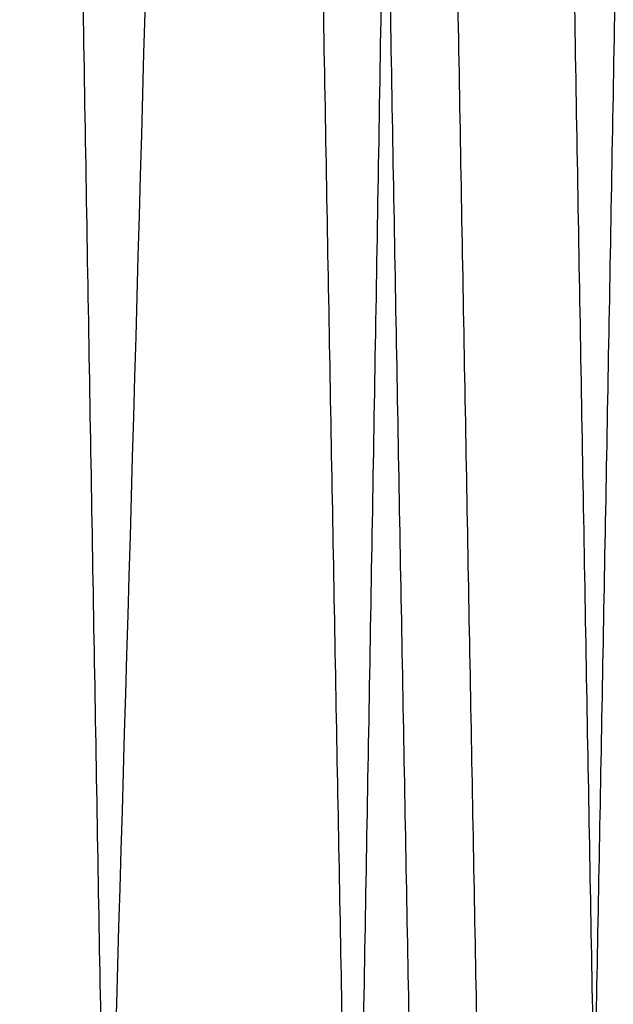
# Model space of a CAD drawing. Header units: millimetres. Extents: x -66 to 114, y 79 to 395.
# Tile 161 of 168: x 99.52 to 100.62, y 136.76 to 138.59. Entities that reach past the tile are written whole.
import ezdxf

# ---------------------------------------------------------------- set-up
doc = ezdxf.new("R2010")
doc.units = ezdxf.units.MM
doc.layers.add('Layer 01', color=7, linetype='Continuous', true_color=0x000000)

msp = doc.modelspace()

# ---------------------------------------------------------------- linework, layer by layer
at = {"layer": 'Layer 01'}
for points, weights, knots in [([(111.6949917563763, 144.973321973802, -34.02489890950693), (111.6949911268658, 144.9732789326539, -34.02489890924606), (111.6949904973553, 144.9732358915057, -34.02489890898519), (111.6012404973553, 138.5633228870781, -34.0248600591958), (111.5074904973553, 134.0308574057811, -29.49233963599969), (111.4137404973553, 129.4983919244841, -24.95981921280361), (111.3199904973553, 129.4984307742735, -18.54990620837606), (111.2262404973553, 129.4984696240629, -12.1399932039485), (111.1324904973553, 134.030990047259, -7.607527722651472), (111.0387404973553, 138.563510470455, -3.075062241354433), (110.9449904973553, 144.9734234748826, -3.075101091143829), (110.8512404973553, 151.3833364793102, -3.075139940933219), (110.7574904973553, 155.9158019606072, -7.60766036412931), (110.6637404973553, 160.4482674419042, -12.14018078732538), (110.5699904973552, 160.4482285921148, -18.55009379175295), (110.4762404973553, 160.4481897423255, -24.96000679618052), (110.3824904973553, 155.9156693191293, -29.49247227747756), (110.2887404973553, 151.3831488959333, -34.02493775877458), (110.1949904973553, 144.9732358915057, -34.02489890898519), (110.1012404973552, 138.5633228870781, -34.0248600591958), (110.0074904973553, 134.0308574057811, -29.49233963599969), (109.9137404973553, 129.4983919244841, -24.95981921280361), (109.8199904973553, 129.4984307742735, -18.54990620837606), (109.7262404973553, 129.4984696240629, -12.1399932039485), (109.6324904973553, 134.030990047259, -7.60752772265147), (109.5387404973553, 138.563510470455, -3.075062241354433), (109.4449904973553, 144.9734234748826, -3.075101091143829), (109.3512404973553, 151.3833364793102, -3.075139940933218), (109.2574904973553, 155.9158019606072, -7.607660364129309), (109.1637404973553, 160.4482674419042, -12.14018078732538), (109.0699904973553, 160.4482285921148, -18.55009379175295), (108.9762404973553, 160.4481897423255, -24.96000679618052), (108.8824904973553, 155.9156693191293, -29.49247227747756), (108.7887404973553, 151.3831488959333, -34.02493775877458), (108.6949904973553, 144.9732358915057, -34.02489890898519), (108.6012404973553, 138.5633228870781, -34.0248600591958), (108.5074904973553, 134.0308574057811, -29.49233963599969), (108.4137404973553, 129.4983919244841, -24.95981921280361), (108.3199904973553, 129.4984307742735, -18.54990620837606), (108.2262404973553, 129.4984696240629, -12.1399932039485), (108.1324904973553, 134.030990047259, -7.60752772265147), (108.0387404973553, 138.563510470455, -3.075062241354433), (107.9449904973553, 144.9734234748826, -3.075101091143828), (107.8512404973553, 151.3833364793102, -3.075139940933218), (107.7574904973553, 155.9158019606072, -7.607660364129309), (107.6637404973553, 160.4482674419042, -12.14018078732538), (107.5699904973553, 160.4482285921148, -18.55009379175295), (107.4762404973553, 160.4481897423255, -24.96000679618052), (107.3824904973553, 155.9156693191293, -29.49247227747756), (107.2887404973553, 151.3831488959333, -34.02493775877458), (107.1949904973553, 144.9732358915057, -34.02489890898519), (107.1012404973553, 138.5633228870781, -34.0248600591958), (107.0074904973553, 134.0308574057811, -29.49233963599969), (106.9137404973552, 129.4983919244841, -24.95981921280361), (106.8199904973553, 129.4984307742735, -18.54990620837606), (106.7262404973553, 129.4984696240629, -12.1399932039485), (106.6324904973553, 134.030990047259, -7.60752772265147), (106.5387404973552, 138.563510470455, -3.075062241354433), (106.4449904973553, 144.9734234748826, -3.075101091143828), (106.3512404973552, 151.3833364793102, -3.075139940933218), (106.2574904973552, 155.9158019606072, -7.607660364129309), (106.1637404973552, 160.4482674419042, -12.14018078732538), (106.0699904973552, 160.4482285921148, -18.55009379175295), (105.9762404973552, 160.4481897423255, -24.96000679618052), (105.8824904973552, 155.9156693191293, -29.49247227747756), (105.7887404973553, 151.3831488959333, -34.02493775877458), (105.6949904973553, 144.9732358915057, -34.02489890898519), (105.6012404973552, 138.5633228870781, -34.0248600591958), (105.5074904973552, 134.0308574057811, -29.49233963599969), (105.4137404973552, 129.4983919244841, -24.95981921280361), (105.3199904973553, 129.4984307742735, -18.54990620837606), (105.2262404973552, 129.4984696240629, -12.1399932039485), (105.1324904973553, 134.030990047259, -7.60752772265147), (105.0387404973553, 138.563510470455, -3.075062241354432), (104.9449904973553, 144.9734234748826, -3.075101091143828), (104.8512404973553, 151.3833364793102, -3.075139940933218), (104.7574904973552, 155.9158019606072, -7.607660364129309), (104.6637404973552, 160.4482674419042, -12.14018078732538), (104.5699904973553, 160.4482285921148, -18.55009379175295), (104.4762404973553, 160.4481897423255, -24.96000679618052), (104.3824904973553, 155.9156693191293, -29.49247227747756), (104.2887404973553, 151.3831488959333, -34.02493775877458), (104.1949904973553, 144.9732358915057, -34.02489890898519), (104.1012404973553, 138.5633228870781, -34.0248600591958), (104.0074904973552, 134.0308574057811, -29.49233963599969), (103.9137404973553, 129.4983919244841, -24.95981921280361), (103.8199904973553, 129.4984307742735, -18.54990620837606), (103.7262404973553, 129.4984696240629, -12.1399932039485), (103.6324904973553, 134.030990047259, -7.60752772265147), (103.5387404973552, 138.563510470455, -3.075062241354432), (103.4449904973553, 144.9734234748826, -3.075101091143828), (103.3512404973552, 151.3833364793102, -3.075139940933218), (103.2574904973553, 155.9158019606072, -7.607660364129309), (103.1637404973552, 160.4482674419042, -12.14018078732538), (103.0699904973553, 160.4482285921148, -18.55009379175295), (102.9762404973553, 160.4481897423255, -24.96000679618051), (102.8824904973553, 155.9156693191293, -29.49247227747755), (102.7887404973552, 151.3831488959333, -34.02493775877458), (102.6949904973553, 144.9732358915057, -34.02489890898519), (102.6012404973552, 138.5633228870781, -34.0248600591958), (102.5074904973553, 134.0308574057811, -29.49233963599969), (102.4137404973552, 129.4983919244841, -24.95981921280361), (102.3199904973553, 129.4984307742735, -18.54990620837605), (102.2262404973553, 129.4984696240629, -12.1399932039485), (102.1324904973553, 134.030990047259, -7.60752772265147), (102.0387404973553, 138.563510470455, -3.075062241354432), (101.9449904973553, 144.9734234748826, -3.075101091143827), (101.8512404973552, 151.3833364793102, -3.075139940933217), (101.7574904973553, 155.9158019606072, -7.607660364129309), (101.6637404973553, 160.4482674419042, -12.14018078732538), (101.5699904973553, 160.4482285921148, -18.55009379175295), (101.4762404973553, 160.4481897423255, -24.96000679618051), (101.3824904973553, 155.9156693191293, -29.49247227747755), (101.2887404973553, 151.3831488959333, -34.02493775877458), (101.1949904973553, 144.9732358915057, -34.02489890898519), (101.1012404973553, 138.5633228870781, -34.0248600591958), (101.0074904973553, 134.0308574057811, -29.49233963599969), (100.9137404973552, 129.4983919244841, -24.95981921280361), (100.8199904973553, 129.4984307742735, -18.54990620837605), (100.7262404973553, 129.4984696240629, -12.1399932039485), (100.6324904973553, 134.030990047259, -7.60752772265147), (100.5387404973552, 138.563510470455, -3.075062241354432), (100.4449904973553, 144.9734234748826, -3.075101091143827), (100.3512404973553, 151.3833364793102, -3.075139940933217), (100.2574904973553, 155.9158019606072, -7.607660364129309), (100.1637404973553, 160.4482674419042, -12.14018078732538), (100.0699904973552, 160.4482285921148, -18.55009379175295), (99.97624049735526, 160.4481897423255, -24.96000679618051), (99.88249049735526, 155.9156693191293, -29.49247227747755), (99.78874079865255, 151.3831634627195, -34.02492319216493), (99.69499101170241, 144.973271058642, -34.02489890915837)], [1, 1, 1, 0.923879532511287, 1, 0.923879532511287, 1, 0.923879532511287, 1, 0.923879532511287, 1, 0.923879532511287, 1, 0.923879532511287, 1, 0.923879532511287, 1, 0.923879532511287, 1, 0.923879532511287, 1, 0.923879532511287, 1, 0.923879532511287, 1, 0.923879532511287, 1, 0.923879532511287, 1, 0.923879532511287, 1, 0.923879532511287, 1, 0.923879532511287, 1, 0.923879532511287, 1, 0.923879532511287, 1, 0.923879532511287, 1, 0.923879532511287, 1, 0.923879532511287, 1, 0.923879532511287, 1, 0.923879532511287, 1, 0.923879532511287, 1, 0.923879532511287, 1, 0.923879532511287, 1, 0.923879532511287, 1, 0.923879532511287, 1, 0.923879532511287, 1, 0.923879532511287, 1, 0.923879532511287, 1, 0.923879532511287, 1, 0.923879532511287, 1, 0.923879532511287, 1, 0.923879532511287, 1, 0.923879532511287, 1, 0.923879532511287, 1, 0.923879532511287, 1, 0.923879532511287, 1, 0.923879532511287, 1, 0.923879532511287, 1, 0.923879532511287, 1, 0.923879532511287, 1, 0.923879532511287, 1, 0.923879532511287, 1, 0.923879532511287, 1, 0.923879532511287, 1, 0.923879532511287, 1, 0.923879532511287, 1, 0.923879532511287, 1, 0.923879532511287, 1, 0.923879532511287, 1, 0.923879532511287, 1, 0.923879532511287, 1, 0.923879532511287, 1, 0.923879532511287, 1, 0.923879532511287, 1, 0.923879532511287, 1, 0.923879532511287, 1, 0.923879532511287, 1, 0.923879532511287, 1, 0.923879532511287, 1, 0.923879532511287, 1, 0.9238797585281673, 0.9999995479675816], [8.401143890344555, 8.401143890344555, 8.401143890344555, 8.401239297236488, 8.401239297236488, 21.5281756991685, 21.5281756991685, 34.65511210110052, 34.65511210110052, 47.78204850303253, 47.78204850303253, 60.90898490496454, 60.90898490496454, 74.03592130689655, 74.03592130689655, 87.16285770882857, 87.16285770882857, 100.2897941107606, 100.2897941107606, 113.4167305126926, 113.4167305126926, 126.5436669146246, 126.5436669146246, 139.6706033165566, 139.6706033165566, 152.7975397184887, 152.7975397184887, 165.9244761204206, 165.9244761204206, 179.0514125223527, 179.0514125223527, 192.1783489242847, 192.1783489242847, 205.3052853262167, 205.3052853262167, 218.4322217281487, 218.4322217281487, 231.5591581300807, 231.5591581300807, 244.6860945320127, 244.6860945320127, 257.8130309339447, 257.8130309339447, 270.9399673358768, 270.9399673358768, 284.0669037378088, 284.0669037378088, 297.1938401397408, 297.1938401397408, 310.3207765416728, 310.3207765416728, 323.4477129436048, 323.4477129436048, 336.5746493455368, 336.5746493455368, 349.7015857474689, 349.7015857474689, 362.8285221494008, 362.8285221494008, 375.9554585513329, 375.9554585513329, 389.0823949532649, 389.0823949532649, 402.2093313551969, 402.2093313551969, 415.3362677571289, 415.3362677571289, 428.463204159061, 428.463204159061, 441.590140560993, 441.590140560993, 454.717076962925, 454.717076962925, 467.844013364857, 467.844013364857, 480.970949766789, 480.970949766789, 494.0978861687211, 494.0978861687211, 507.224822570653, 507.224822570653, 520.351758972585, 520.351758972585, 533.4786953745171, 533.4786953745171, 546.6056317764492, 546.6056317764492, 559.7325681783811, 559.7325681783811, 572.8595045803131, 572.8595045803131, 585.9864409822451, 585.9864409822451, 599.1133773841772, 599.1133773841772, 612.2403137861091, 612.2403137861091, 625.3672501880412, 625.3672501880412, 638.4941865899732, 638.4941865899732, 651.6211229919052, 651.6211229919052, 664.7480593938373, 664.7480593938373, 677.8749957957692, 677.8749957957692, 691.0019321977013, 691.0019321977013, 704.1288685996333, 704.1288685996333, 717.2558050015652, 717.2558050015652, 730.3827414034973, 730.3827414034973, 743.5096778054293, 743.5096778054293, 756.6366142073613, 756.6366142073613, 769.7635506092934, 769.7635506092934, 782.8904870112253, 782.8904870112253, 796.0174234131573, 796.0174234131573, 809.1443598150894, 809.1443598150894, 822.2712962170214, 822.2712962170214, 835.3982326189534, 835.3982326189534, 848.5251300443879, 848.5251300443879, 848.5251300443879]), ([(99.22499044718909, 144.9732382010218, -33.64384764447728), (99.3187404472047, 151.225314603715, -33.64388553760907), (99.41249044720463, 155.6462270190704, -29.22302671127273), (99.5062404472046, 160.067139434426, -24.80216788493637), (99.59999044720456, 160.0671773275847, -18.55009148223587), (99.69374044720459, 160.0672152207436, -12.29801507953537), (99.7874904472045, 155.6463563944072, -7.877102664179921), (99.88124044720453, 151.2254975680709, -3.456190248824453), (99.97499044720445, 144.9734211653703, -3.456152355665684), (100.0687404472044, 138.7213447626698, -3.456114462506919), (100.1624904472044, 134.3004323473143, -7.876973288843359), (100.2562404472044, 129.8795199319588, -12.29783211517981), (100.3499904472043, 129.8794820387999, -18.54990851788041), (100.4437404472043, 129.8794441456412, -24.80198492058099), (100.5374904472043, 134.3003029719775, -29.22289733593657), (100.6312404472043, 138.721161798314, -33.64380975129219), (100.7249904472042, 144.9732382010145, -33.64384764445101), (100.8187404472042, 151.2253146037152, -33.64388553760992), (100.9124904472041, 155.6462270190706, -29.22302671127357), (101.0062404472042, 160.0671394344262, -24.80216788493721), (101.0999904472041, 160.067177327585, -18.55009148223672), (101.1937404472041, 160.0672152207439, -12.29801507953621), (101.287490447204, 155.6463563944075, -7.877102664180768), (101.381240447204, 151.2254975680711, -3.456190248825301), (101.474990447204, 144.9734211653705, -3.456152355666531), (101.568740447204, 138.72134476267, -3.456114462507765), (101.6624904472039, 134.3004323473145, -7.876973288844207), (101.7562404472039, 129.879519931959, -12.29783211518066), (101.8499904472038, 129.8794820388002, -18.54990851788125), (101.9437404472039, 129.8794441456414, -24.80198492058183), (102.0374904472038, 134.3003029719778, -29.22289733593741), (102.1312404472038, 138.7211617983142, -33.64380975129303), (102.2249904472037, 144.9732382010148, -33.64384764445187), (102.3187404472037, 151.2253146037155, -33.64388553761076), (102.4124904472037, 155.6462270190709, -29.22302671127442), (102.5062404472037, 160.0671394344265, -24.80216788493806), (102.5999904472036, 160.0671773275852, -18.55009148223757), (102.6937404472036, 160.0672152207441, -12.29801507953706), (102.7874904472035, 155.6463563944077, -7.877102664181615), (102.8812404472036, 151.2254975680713, -3.456190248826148), (102.9749904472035, 144.9734211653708, -3.456152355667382), (103.0687404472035, 138.7213447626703, -3.456114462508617), (103.1624904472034, 134.3004323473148, -7.876973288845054), (103.2562404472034, 129.8795199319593, -12.29783211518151), (103.3499904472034, 129.8794820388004, -18.54990851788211), (103.4437404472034, 129.8794441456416, -24.80198492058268), (103.5374904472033, 134.300302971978, -29.22289733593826), (103.6312404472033, 138.7211617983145, -33.64380975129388), (103.7249904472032, 144.973238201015, -33.64384764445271), (103.8187404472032, 151.2253146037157, -33.64388553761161), (103.9124904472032, 155.6462270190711, -29.22302671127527), (104.0062404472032, 160.0671394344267, -24.80216788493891), (104.0999904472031, 160.0671773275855, -18.55009148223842), (104.1937404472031, 160.0672152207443, -12.29801507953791), (104.287490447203, 155.6463563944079, -7.877102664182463), (104.381240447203, 151.2254975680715, -3.456190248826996), (104.474990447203, 144.973421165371, -3.456152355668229), (104.568740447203, 138.7213447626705, -3.456114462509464), (104.6624904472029, 134.300432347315, -7.876973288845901), (104.7562404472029, 129.8795199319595, -12.29783211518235), (104.8499904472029, 129.8794820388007, -18.54990851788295), (104.9437404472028, 129.8794441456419, -24.80198492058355), (105.0374904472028, 134.3003029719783, -29.22289733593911), (105.1312404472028, 138.7211617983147, -33.64380975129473), (105.2249904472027, 144.9732382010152, -33.64384764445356), (105.3187404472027, 151.225314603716, -33.64388553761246), (105.4124904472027, 155.6462270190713, -29.22302671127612), (105.5062404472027, 160.0671394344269, -24.80216788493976), (105.5999904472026, 160.0671773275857, -18.55009148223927), (105.6937404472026, 160.0672152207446, -12.29801507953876), (105.7874904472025, 155.6463563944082, -7.87710266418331), (105.8812404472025, 151.2254975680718, -3.456190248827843), (105.9749904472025, 144.9734211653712, -3.456152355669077), (106.0687404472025, 138.7213447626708, -3.456114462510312), (106.1624904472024, 134.3004323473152, -7.876973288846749), (106.2562404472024, 129.8795199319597, -12.2978321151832), (106.3499904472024, 129.8794820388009, -18.5499085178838), (106.4437404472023, 129.8794441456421, -24.8019849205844), (106.5374904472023, 134.3003029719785, -29.22289733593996), (106.6312404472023, 138.7211617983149, -33.64380975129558), (106.7249904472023, 144.9732382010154, -33.6438476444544), (106.8187404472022, 151.2253146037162, -33.64388553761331), (106.9124904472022, 155.6462270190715, -29.22302671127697), (107.0062404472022, 160.0671394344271, -24.80216788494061), (107.0999904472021, 160.0671773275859, -18.55009148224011), (107.1937404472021, 160.0672152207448, -12.2980150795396), (107.2874904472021, 155.6463563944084, -7.877102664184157), (107.3812404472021, 151.225497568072, -3.45619024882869), (107.474990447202, 144.9734211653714, -3.456152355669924), (107.568740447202, 138.721344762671, -3.456114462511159), (107.662490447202, 134.3004323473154, -7.876973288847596), (107.7562404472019, 129.87951993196, -12.29783211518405), (107.8499904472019, 129.8794820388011, -18.54990851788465), (107.9437404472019, 129.8794441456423, -24.80198492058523), (108.0374904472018, 134.3003029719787, -29.2228973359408), (108.1312404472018, 138.7211617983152, -33.64380975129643), (108.2249904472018, 144.9732382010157, -33.64384764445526), (108.3187404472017, 151.2253146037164, -33.64388553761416), (108.4124904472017, 155.6462270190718, -29.22302671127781), (108.5062404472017, 160.0671394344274, -24.80216788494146), (108.5999904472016, 160.0671773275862, -18.55009148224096), (108.6937404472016, 160.0672152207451, -12.29801507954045), (108.7874904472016, 155.6463563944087, -7.877102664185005), (108.8812404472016, 151.2254975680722, -3.456190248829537), (108.9749904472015, 144.9734211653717, -3.456152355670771), (109.0687404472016, 138.7213447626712, -3.456114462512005), (109.1624904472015, 134.3004323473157, -7.876973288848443), (109.2562404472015, 129.8795199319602, -12.2978321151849), (109.3499904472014, 129.8794820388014, -18.54990851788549), (109.4437404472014, 129.8794441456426, -24.80198492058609), (109.5374904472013, 134.300302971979, -29.22289733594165), (109.6312404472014, 138.7211617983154, -33.64380975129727), (109.7249904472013, 144.9732382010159, -33.6438476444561), (109.8187404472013, 151.2253146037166, -33.643885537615), (109.9124904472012, 155.646227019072, -29.22302671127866), (110.0062404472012, 160.0671394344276, -24.8021678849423), (110.0999904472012, 160.0671773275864, -18.55009148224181), (110.1937404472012, 160.0672152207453, -12.2980150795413), (110.2874904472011, 155.6463563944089, -7.877102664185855), (110.3812404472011, 151.2254975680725, -3.456190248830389), (110.474990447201, 144.9734211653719, -3.456152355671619), (110.5687404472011, 138.7213447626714, -3.456114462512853), (110.662490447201, 134.3004323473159, -7.876973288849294), (110.756240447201, 129.8795199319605, -12.29783211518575), (110.8499904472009, 129.8794820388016, -18.54990851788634), (110.943740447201, 129.8794441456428, -24.80198492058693), (111.0374904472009, 134.3003029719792, -29.2228973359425), (111.1312404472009, 138.7211617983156, -33.64380975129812), (111.2249904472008, 144.9732382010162, -33.64384764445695)], [1, 0.923879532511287, 1, 0.923879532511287, 1, 0.923879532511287, 1, 0.923879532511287, 1, 0.923879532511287, 1, 0.923879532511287, 1, 0.923879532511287, 1, 0.923879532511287, 1, 0.923879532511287, 1, 0.923879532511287, 1, 0.923879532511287, 1, 0.923879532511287, 1, 0.923879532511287, 1, 0.923879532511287, 1, 0.923879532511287, 1, 0.923879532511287, 1, 0.923879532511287, 1, 0.923879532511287, 1, 0.923879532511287, 1, 0.923879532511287, 1, 0.923879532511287, 1, 0.923879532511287, 1, 0.923879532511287, 1, 0.923879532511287, 1, 0.923879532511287, 1, 0.923879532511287, 1, 0.923879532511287, 1, 0.923879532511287, 1, 0.923879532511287, 1, 0.923879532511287, 1, 0.923879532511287, 1, 0.923879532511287, 1, 0.923879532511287, 1, 0.923879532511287, 1, 0.923879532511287, 1, 0.923879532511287, 1, 0.923879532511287, 1, 0.923879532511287, 1, 0.923879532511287, 1, 0.923879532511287, 1, 0.923879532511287, 1, 0.923879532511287, 1, 0.923879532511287, 1, 0.923879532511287, 1, 0.923879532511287, 1, 0.923879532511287, 1, 0.923879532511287, 1, 0.923879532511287, 1, 0.923879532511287, 1, 0.923879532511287, 1, 0.923879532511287, 1, 0.923879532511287, 1, 0.923879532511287, 1, 0.923879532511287, 1, 0.923879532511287, 1, 0.923879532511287, 1, 0.923879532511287, 1, 0.923879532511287, 1, 0.923879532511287, 1, 0.923879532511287, 1, 0.923879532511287, 1, 0.923879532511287, 1, 0.923879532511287, 1, 0.923879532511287, 1], [-1, -1, -1, -0.9843750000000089, -0.9843750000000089, -0.9687500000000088, -0.9687500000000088, -0.9531250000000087, -0.9531250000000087, -0.9375000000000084, -0.9375000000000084, -0.9218750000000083, -0.9218750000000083, -0.9062500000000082, -0.9062500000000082, -0.8906250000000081, -0.8906250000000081, -0.875000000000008, -0.875000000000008, -0.8593750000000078, -0.8593750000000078, -0.8437500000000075, -0.8437500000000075, -0.8281250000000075, -0.8281250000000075, -0.8125000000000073, -0.8125000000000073, -0.7968750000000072, -0.7968750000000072, -0.7812500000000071, -0.7812500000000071, -0.7656250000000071, -0.7656250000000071, -0.7500000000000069, -0.7500000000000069, -0.7343750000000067, -0.7343750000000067, -0.7187500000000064, -0.7187500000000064, -0.7031250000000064, -0.7031250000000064, -0.6875000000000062, -0.6875000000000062, -0.6718750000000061, -0.6718750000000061, -0.656250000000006, -0.656250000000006, -0.640625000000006, -0.640625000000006, -0.6250000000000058, -0.6250000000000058, -0.6093750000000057, -0.6093750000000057, -0.5937500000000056, -0.5937500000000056, -0.5781250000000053, -0.5781250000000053, -0.5625000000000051, -0.5625000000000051, -0.5468750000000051, -0.5468750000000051, -0.531250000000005, -0.531250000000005, -0.5156250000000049, -0.5156250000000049, -0.5000000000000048, -0.5000000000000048, -0.4843750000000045, -0.4843750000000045, -0.4687500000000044, -0.4687500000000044, -0.4531250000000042, -0.4531250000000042, -0.4375000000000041, -0.4375000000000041, -0.421875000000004, -0.421875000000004, -0.4062500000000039, -0.4062500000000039, -0.3906250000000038, -0.3906250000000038, -0.3750000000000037, -0.3750000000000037, -0.3593750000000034, -0.3593750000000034, -0.3437500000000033, -0.3437500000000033, -0.3281250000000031, -0.3281250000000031, -0.3125000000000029, -0.3125000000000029, -0.2968750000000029, -0.2968750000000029, -0.2812500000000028, -0.2812500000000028, -0.2656250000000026, -0.2656250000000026, -0.2500000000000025, -0.2500000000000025, -0.2343750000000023, -0.2343750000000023, -0.2187500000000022, -0.2187500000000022, -0.203125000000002, -0.203125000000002, -0.1875000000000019, -0.1875000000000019, -0.1718750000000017, -0.1718750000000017, -0.1562500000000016, -0.1562500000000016, -0.1406250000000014, -0.1406250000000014, -0.1250000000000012, -0.1250000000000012, -0.1093750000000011, -0.1093750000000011, -0.09375000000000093, -0.09375000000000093, -0.07812500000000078, -0.07812500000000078, -0.06250000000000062, -0.06250000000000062, -0.04687500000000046, -0.04687500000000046, -0.03125000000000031, -0.03125000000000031, -0.01562500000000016, -0.01562500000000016, 0, 0, 0]), ([(111.3499904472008, 144.9732382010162, -33.64384764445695), (111.2562404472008, 138.7211617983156, -33.64380975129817), (111.1624904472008, 134.3003029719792, -29.2228973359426), (111.0687404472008, 129.8794441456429, -24.80198492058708), (110.9749904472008, 129.8794820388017, -18.54990851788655), (110.8812404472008, 129.8795199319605, -12.29783211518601), (110.7874904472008, 134.300432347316, -7.876973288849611), (110.6937404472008, 138.7213447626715, -3.456114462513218), (110.5999904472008, 144.9734211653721, -3.456152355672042), (110.5062404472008, 151.2254975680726, -3.456190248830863), (110.4124904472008, 155.646356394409, -7.877102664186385), (110.3187404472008, 160.0672152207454, -12.29801507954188), (110.2249904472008, 160.0671773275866, -18.55009148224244), (110.1312404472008, 160.0671394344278, -24.80216788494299), (110.0374904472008, 155.6462270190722, -29.2230267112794), (109.9437404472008, 151.2253146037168, -33.64388553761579), (109.8499904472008, 144.9732382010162, -33.64384764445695), (109.7562404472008, 138.7211617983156, -33.64380975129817), (109.6624904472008, 134.3003029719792, -29.2228973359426), (109.5687404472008, 129.8794441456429, -24.80198492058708), (109.4749904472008, 129.8794820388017, -18.54990851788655), (109.3812404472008, 129.8795199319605, -12.29783211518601), (109.2874904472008, 134.300432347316, -7.87697328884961), (109.1937404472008, 138.7213447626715, -3.456114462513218), (109.0999904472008, 144.9734211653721, -3.456152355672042), (109.0062404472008, 151.2254975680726, -3.456190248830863), (108.9124904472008, 155.646356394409, -7.877102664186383), (108.8187404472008, 160.0672152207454, -12.29801507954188), (108.7249904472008, 160.0671773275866, -18.55009148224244), (108.6312404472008, 160.0671394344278, -24.80216788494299), (108.5374904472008, 155.6462270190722, -29.2230267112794), (108.4437404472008, 151.2253146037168, -33.64388553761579), (108.3499904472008, 144.9732382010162, -33.64384764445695), (108.2562404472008, 138.7211617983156, -33.64380975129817), (108.1624904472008, 134.3003029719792, -29.2228973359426), (108.0687404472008, 129.8794441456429, -24.80198492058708), (107.9749904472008, 129.8794820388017, -18.54990851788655), (107.8812404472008, 129.8795199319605, -12.29783211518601), (107.7874904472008, 134.300432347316, -7.87697328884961), (107.6937404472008, 138.7213447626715, -3.456114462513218), (107.5999904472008, 144.973421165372, -3.456152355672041), (107.5062404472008, 151.2254975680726, -3.456190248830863), (107.4124904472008, 155.646356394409, -7.877102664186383), (107.3187404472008, 160.0672152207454, -12.29801507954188), (107.2249904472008, 160.0671773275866, -18.55009148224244), (107.1312404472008, 160.0671394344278, -24.80216788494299), (107.0374904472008, 155.6462270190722, -29.2230267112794), (106.9437404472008, 151.2253146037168, -33.64388553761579), (106.8499904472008, 144.9732382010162, -33.64384764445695), (106.7562404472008, 138.7211617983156, -33.64380975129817), (106.6624904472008, 134.3003029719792, -29.2228973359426), (106.5687404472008, 129.8794441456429, -24.80198492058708), (106.4749904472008, 129.8794820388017, -18.54990851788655), (106.3812404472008, 129.8795199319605, -12.29783211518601), (106.2874904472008, 134.300432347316, -7.87697328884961), (106.1937404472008, 138.7213447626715, -3.456114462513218), (106.0999904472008, 144.973421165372, -3.456152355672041), (106.0062404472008, 151.2254975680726, -3.456190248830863), (105.9124904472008, 155.646356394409, -7.877102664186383), (105.8187404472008, 160.0672152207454, -12.29801507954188), (105.7249904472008, 160.0671773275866, -18.55009148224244), (105.6312404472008, 160.0671394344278, -24.80216788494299), (105.5374904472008, 155.6462270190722, -29.2230267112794), (105.4437404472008, 151.2253146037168, -33.64388553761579), (105.3499904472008, 144.9732382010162, -33.64384764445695), (105.2562404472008, 138.7211617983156, -33.64380975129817), (105.1624904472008, 134.3003029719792, -29.2228973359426), (105.0687404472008, 129.8794441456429, -24.80198492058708), (104.9749904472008, 129.8794820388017, -18.54990851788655), (104.8812404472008, 129.8795199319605, -12.29783211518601), (104.7874904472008, 134.300432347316, -7.87697328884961), (104.6937404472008, 138.7213447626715, -3.456114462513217), (104.5999904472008, 144.973421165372, -3.456152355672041), (104.5062404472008, 151.2254975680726, -3.456190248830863), (104.4124904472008, 155.646356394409, -7.877102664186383), (104.3187404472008, 160.0672152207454, -12.29801507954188), (104.2249904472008, 160.0671773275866, -18.55009148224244), (104.1312404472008, 160.0671394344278, -24.80216788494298), (104.0374904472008, 155.6462270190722, -29.2230267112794), (103.9437404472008, 151.2253146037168, -33.64388553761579), (103.8499904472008, 144.9732382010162, -33.64384764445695), (103.7562404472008, 138.7211617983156, -33.64380975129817), (103.6624904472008, 134.3003029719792, -29.2228973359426), (103.5687404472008, 129.8794441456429, -24.80198492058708), (103.4749904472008, 129.8794820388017, -18.54990851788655), (103.3812404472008, 129.8795199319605, -12.29783211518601), (103.2874904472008, 134.300432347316, -7.87697328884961), (103.1937404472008, 138.7213447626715, -3.456114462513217), (103.0999904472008, 144.973421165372, -3.456152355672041), (103.0062404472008, 151.2254975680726, -3.456190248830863), (102.9124904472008, 155.646356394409, -7.877102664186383), (102.8187404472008, 160.0672152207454, -12.29801507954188), (102.7249904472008, 160.0671773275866, -18.55009148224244), (102.6312404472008, 160.0671394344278, -24.80216788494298), (102.5374904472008, 155.6462270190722, -29.2230267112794), (102.4437404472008, 151.2253146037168, -33.64388553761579), (102.3499904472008, 144.9732382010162, -33.64384764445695), (102.2562404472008, 138.7211617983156, -33.64380975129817), (102.1624904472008, 134.3003029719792, -29.2228973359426), (102.0687404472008, 129.8794441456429, -24.80198492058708), (101.9749904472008, 129.8794820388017, -18.54990851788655), (101.8812404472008, 129.8795199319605, -12.29783211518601), (101.7874904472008, 134.300432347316, -7.87697328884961), (101.6937404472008, 138.7213447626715, -3.456114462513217), (101.5999904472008, 144.973421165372, -3.456152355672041), (101.5062404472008, 151.2254975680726, -3.456190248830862), (101.4124904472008, 155.646356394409, -7.877102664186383), (101.3187404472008, 160.0672152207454, -12.29801507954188), (101.2249904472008, 160.0671773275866, -18.55009148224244), (101.1312404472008, 160.0671394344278, -24.80216788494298), (101.0374904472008, 155.6462270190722, -29.2230267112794), (100.9437404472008, 151.2253146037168, -33.64388553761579), (100.8499904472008, 144.9732382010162, -33.64384764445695), (100.7562404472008, 138.7211617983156, -33.64380975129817), (100.6624904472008, 134.3003029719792, -29.2228973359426), (100.5687404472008, 129.8794441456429, -24.80198492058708), (100.4749904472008, 129.8794820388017, -18.54990851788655), (100.3812404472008, 129.8795199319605, -12.29783211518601), (100.2874904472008, 134.300432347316, -7.87697328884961), (100.1937404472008, 138.7213447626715, -3.456114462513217), (100.0999904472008, 144.973421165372, -3.456152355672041), (100.0062404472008, 151.2254975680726, -3.456190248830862), (99.9124904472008, 155.646356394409, -7.877102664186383), (99.81874044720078, 160.0672152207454, -12.29801507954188), (99.7249904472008, 160.0671773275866, -18.55009148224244), (99.6312404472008, 160.0671394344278, -24.80216788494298), (99.5374904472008, 155.6462270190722, -29.2230267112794), (99.44374044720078, 151.2253146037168, -33.64388553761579), (99.3499904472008, 144.9732382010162, -33.64384764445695)], [1, 0.923879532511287, 1, 0.923879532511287, 1, 0.923879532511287, 1, 0.923879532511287, 1, 0.923879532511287, 1, 0.923879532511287, 1, 0.923879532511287, 1, 0.923879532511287, 1, 0.923879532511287, 1, 0.923879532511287, 1, 0.923879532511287, 1, 0.923879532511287, 1, 0.923879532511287, 1, 0.923879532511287, 1, 0.923879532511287, 1, 0.923879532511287, 1, 0.923879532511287, 1, 0.923879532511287, 1, 0.923879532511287, 1, 0.923879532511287, 1, 0.923879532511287, 1, 0.923879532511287, 1, 0.923879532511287, 1, 0.923879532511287, 1, 0.923879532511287, 1, 0.923879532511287, 1, 0.923879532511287, 1, 0.923879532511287, 1, 0.923879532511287, 1, 0.923879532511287, 1, 0.923879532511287, 1, 0.923879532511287, 1, 0.923879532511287, 1, 0.923879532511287, 1, 0.923879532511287, 1, 0.923879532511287, 1, 0.923879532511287, 1, 0.923879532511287, 1, 0.923879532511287, 1, 0.923879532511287, 1, 0.923879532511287, 1, 0.923879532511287, 1, 0.923879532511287, 1, 0.923879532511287, 1, 0.923879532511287, 1, 0.923879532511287, 1, 0.923879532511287, 1, 0.923879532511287, 1, 0.923879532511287, 1, 0.923879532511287, 1, 0.923879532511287, 1, 0.923879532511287, 1, 0.923879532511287, 1, 0.923879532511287, 1, 0.923879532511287, 1, 0.923879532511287, 1, 0.923879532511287, 1, 0.923879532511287, 1, 0.923879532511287, 1, 0.923879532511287, 1, 0.923879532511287, 1, 0.923879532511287, 1, 0.923879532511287, 1, 0.923879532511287, 1], [0, 0, 0, 0.015625, 0.015625, 0.03125, 0.03125, 0.046875, 0.046875, 0.0625, 0.0625, 0.078125, 0.078125, 0.09375, 0.09375, 0.109375, 0.109375, 0.125, 0.125, 0.140625, 0.140625, 0.15625, 0.15625, 0.171875, 0.171875, 0.1875, 0.1875, 0.203125, 0.203125, 0.21875, 0.21875, 0.234375, 0.234375, 0.25, 0.25, 0.265625, 0.265625, 0.28125, 0.28125, 0.296875, 0.296875, 0.3125, 0.3125, 0.328125, 0.328125, 0.34375, 0.34375, 0.359375, 0.359375, 0.375, 0.375, 0.390625, 0.390625, 0.40625, 0.40625, 0.421875, 0.421875, 0.4375, 0.4375, 0.453125, 0.453125, 0.46875, 0.46875, 0.484375, 0.484375, 0.5, 0.5, 0.515625, 0.515625, 0.53125, 0.53125, 0.546875, 0.546875, 0.5625, 0.5625, 0.578125, 0.578125, 0.59375, 0.59375, 0.609375, 0.609375, 0.625, 0.625, 0.640625, 0.640625, 0.65625, 0.65625, 0.671875, 0.671875, 0.6875, 0.6875, 0.703125, 0.703125, 0.71875, 0.71875, 0.734375, 0.734375, 0.75, 0.75, 0.765625, 0.765625, 0.78125, 0.78125, 0.796875, 0.796875, 0.8125, 0.8125, 0.828125, 0.828125, 0.84375, 0.84375, 0.859375, 0.859375, 0.875, 0.875, 0.890625, 0.890625, 0.90625, 0.90625, 0.921875, 0.921875, 0.9375, 0.9375, 0.953125, 0.953125, 0.96875, 0.96875, 0.984375, 0.984375, 1, 1, 1]), ([(99.4749904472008, 144.9732382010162, -33.64384764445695), (99.56874044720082, 151.2253146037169, -33.64388553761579), (99.6624904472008, 155.6462270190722, -29.2230267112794), (99.75624044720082, 160.0671394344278, -24.80216788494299), (99.8499904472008, 160.0671773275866, -18.55009148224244), (99.9437404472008, 160.0672152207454, -12.29801507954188), (100.0374904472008, 155.646356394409, -7.877102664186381), (100.1312404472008, 151.2254975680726, -3.456190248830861), (100.2249904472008, 144.973421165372, -3.456152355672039), (100.3187404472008, 138.7213447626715, -3.45611446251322), (100.4124904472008, 134.300432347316, -7.876973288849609), (100.5062404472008, 129.8795199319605, -12.29783211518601), (100.5999904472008, 129.8794820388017, -18.54990851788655), (100.6937404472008, 129.8794441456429, -24.80198492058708), (100.7874904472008, 134.3003029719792, -29.2228973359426), (100.8812404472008, 138.7211617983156, -33.64380975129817), (100.9749904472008, 144.9732382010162, -33.64384764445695), (101.0687404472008, 151.2253146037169, -33.64388553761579), (101.1624904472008, 155.6462270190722, -29.2230267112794), (101.2562404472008, 160.0671394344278, -24.80216788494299), (101.3499904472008, 160.0671773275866, -18.55009148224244), (101.4437404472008, 160.0672152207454, -12.29801507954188), (101.5374904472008, 155.646356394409, -7.877102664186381), (101.6312404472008, 151.2254975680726, -3.456190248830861), (101.7249904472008, 144.973421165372, -3.456152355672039), (101.8187404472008, 138.7213447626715, -3.45611446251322), (101.9124904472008, 134.300432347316, -7.876973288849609), (102.0062404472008, 129.8795199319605, -12.29783211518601), (102.0999904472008, 129.8794820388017, -18.54990851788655), (102.1937404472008, 129.8794441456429, -24.80198492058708), (102.2874904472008, 134.3003029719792, -29.2228973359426), (102.3812404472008, 138.7211617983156, -33.64380975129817), (102.4749904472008, 144.9732382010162, -33.64384764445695), (102.5687404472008, 151.2253146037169, -33.64388553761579), (102.6624904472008, 155.6462270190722, -29.2230267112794), (102.7562404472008, 160.0671394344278, -24.80216788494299), (102.8499904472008, 160.0671773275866, -18.55009148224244), (102.9437404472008, 160.0672152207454, -12.29801507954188), (103.0374904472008, 155.646356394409, -7.877102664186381), (103.1312404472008, 151.2254975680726, -3.456190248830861), (103.2249904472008, 144.973421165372, -3.456152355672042), (103.3187404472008, 138.7213447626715, -3.456114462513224), (103.4124904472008, 134.300432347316, -7.876973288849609), (103.5062404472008, 129.8795199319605, -12.29783211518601), (103.5999904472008, 129.8794820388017, -18.54990851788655), (103.6937404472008, 129.8794441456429, -24.80198492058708), (103.7874904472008, 134.3003029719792, -29.2228973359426), (103.8812404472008, 138.7211617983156, -33.64380975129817), (103.9749904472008, 144.9732382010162, -33.64384764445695), (104.0687404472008, 151.2253146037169, -33.64388553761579), (104.1624904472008, 155.6462270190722, -29.2230267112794), (104.2562404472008, 160.0671394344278, -24.80216788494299), (104.3499904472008, 160.0671773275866, -18.55009148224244), (104.4437404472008, 160.0672152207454, -12.29801507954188), (104.5374904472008, 155.646356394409, -7.877102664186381), (104.6312404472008, 151.2254975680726, -3.456190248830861), (104.7249904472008, 144.973421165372, -3.456152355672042), (104.8187404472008, 138.7213447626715, -3.456114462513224), (104.9124904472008, 134.300432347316, -7.876973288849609), (105.0062404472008, 129.8795199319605, -12.29783211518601), (105.0999904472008, 129.8794820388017, -18.54990851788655), (105.1937404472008, 129.8794441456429, -24.80198492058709), (105.2874904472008, 134.3003029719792, -29.2228973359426), (105.3812404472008, 138.7211617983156, -33.64380975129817), (105.4749904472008, 144.9732382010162, -33.64384764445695), (105.5687404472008, 151.2253146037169, -33.64388553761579), (105.6624904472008, 155.6462270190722, -29.2230267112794), (105.7562404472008, 160.0671394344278, -24.80216788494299), (105.8499904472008, 160.0671773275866, -18.55009148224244), (105.9437404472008, 160.0672152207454, -12.29801507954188), (106.0374904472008, 155.646356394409, -7.877102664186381), (106.1312404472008, 151.2254975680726, -3.456190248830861), (106.2249904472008, 144.973421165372, -3.456152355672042), (106.3187404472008, 138.7213447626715, -3.456114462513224), (106.4124904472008, 134.300432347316, -7.876973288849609), (106.5062404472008, 129.8795199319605, -12.29783211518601), (106.5999904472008, 129.8794820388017, -18.54990851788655), (106.6937404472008, 129.8794441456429, -24.80198492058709), (106.7874904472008, 134.3003029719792, -29.2228973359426), (106.8812404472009, 138.7211617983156, -33.64380975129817), (106.9749904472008, 144.9732382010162, -33.64384764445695), (107.0687404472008, 151.2253146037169, -33.64388553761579), (107.1624904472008, 155.6462270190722, -29.2230267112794), (107.2562404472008, 160.0671394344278, -24.80216788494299), (107.3499904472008, 160.0671773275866, -18.55009148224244), (107.4437404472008, 160.0672152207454, -12.29801507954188), (107.5374904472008, 155.646356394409, -7.877102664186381), (107.6312404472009, 151.2254975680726, -3.456190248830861), (107.7249904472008, 144.973421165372, -3.456152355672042), (107.8187404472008, 138.7213447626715, -3.456114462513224), (107.9124904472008, 134.300432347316, -7.876973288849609), (108.0062404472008, 129.8795199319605, -12.29783211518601), (108.0999904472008, 129.8794820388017, -18.54990851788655), (108.1937404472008, 129.8794441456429, -24.80198492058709), (108.2874904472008, 134.3003029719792, -29.2228973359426), (108.3812404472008, 138.7211617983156, -33.64380975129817), (108.4749904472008, 144.9732382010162, -33.64384764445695), (108.5687404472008, 151.2253146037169, -33.64388553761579), (108.6624904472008, 155.6462270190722, -29.2230267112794), (108.7562404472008, 160.0671394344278, -24.80216788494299), (108.8499904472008, 160.0671773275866, -18.55009148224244), (108.9437404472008, 160.0672152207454, -12.29801507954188), (109.0374904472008, 155.646356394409, -7.877102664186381), (109.1312404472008, 151.2254975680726, -3.456190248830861), (109.2249904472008, 144.9734211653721, -3.456152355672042), (109.3187404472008, 138.7213447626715, -3.456114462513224), (109.4124904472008, 134.300432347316, -7.876973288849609), (109.5062404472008, 129.8795199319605, -12.29783211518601), (109.5999904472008, 129.8794820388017, -18.54990851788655), (109.6937404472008, 129.8794441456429, -24.80198492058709), (109.7874904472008, 134.3003029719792, -29.2228973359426), (109.8812404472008, 138.7211617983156, -33.64380975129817), (109.9749904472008, 144.9732382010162, -33.64384764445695), (110.0687404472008, 151.2253146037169, -33.64388553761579), (110.1624904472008, 155.6462270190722, -29.2230267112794), (110.2562404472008, 160.0671394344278, -24.80216788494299), (110.3499904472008, 160.0671773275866, -18.55009148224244), (110.4437404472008, 160.0672152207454, -12.29801507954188), (110.5374904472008, 155.646356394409, -7.877102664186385), (110.6312404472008, 151.2254975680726, -3.456190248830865), (110.7249904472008, 144.9734211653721, -3.456152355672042), (110.8187404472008, 138.7213447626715, -3.456114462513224), (110.9124904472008, 134.300432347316, -7.876973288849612), (111.0062404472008, 129.8795199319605, -12.29783211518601), (111.0999904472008, 129.8794820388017, -18.54990851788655), (111.1937404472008, 129.8794441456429, -24.80198492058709), (111.2874904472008, 134.3003029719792, -29.2228973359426), (111.3812404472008, 138.7211617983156, -33.64380975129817), (111.4749904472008, 144.9732382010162, -33.64384764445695)], [1, 0.923879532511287, 1, 0.923879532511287, 1, 0.923879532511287, 1, 0.923879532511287, 1, 0.923879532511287, 1, 0.923879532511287, 1, 0.923879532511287, 1, 0.923879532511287, 1, 0.923879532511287, 1, 0.923879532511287, 1, 0.923879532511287, 1, 0.923879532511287, 1, 0.923879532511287, 1, 0.923879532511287, 1, 0.923879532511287, 1, 0.923879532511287, 1, 0.923879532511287, 1, 0.923879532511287, 1, 0.923879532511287, 1, 0.923879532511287, 1, 0.923879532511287, 1, 0.923879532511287, 1, 0.923879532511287, 1, 0.923879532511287, 1, 0.923879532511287, 1, 0.923879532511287, 1, 0.923879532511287, 1, 0.923879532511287, 1, 0.923879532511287, 1, 0.923879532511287, 1, 0.923879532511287, 1, 0.923879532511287, 1, 0.923879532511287, 1, 0.923879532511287, 1, 0.923879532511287, 1, 0.923879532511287, 1, 0.923879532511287, 1, 0.923879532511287, 1, 0.923879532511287, 1, 0.923879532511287, 1, 0.923879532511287, 1, 0.923879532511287, 1, 0.923879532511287, 1, 0.923879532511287, 1, 0.923879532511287, 1, 0.923879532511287, 1, 0.923879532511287, 1, 0.923879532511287, 1, 0.923879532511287, 1, 0.923879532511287, 1, 0.923879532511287, 1, 0.923879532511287, 1, 0.923879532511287, 1, 0.923879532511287, 1, 0.923879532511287, 1, 0.923879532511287, 1, 0.923879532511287, 1, 0.923879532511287, 1, 0.923879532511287, 1, 0.923879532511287, 1, 0.923879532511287, 1, 0.923879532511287, 1, 0.923879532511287, 1, 0.923879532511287, 1], [0, 0, 0, 12.50555850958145, 12.50555850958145, 25.01111701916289, 25.01111701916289, 37.51667552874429, 37.51667552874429, 50.02223403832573, 50.02223403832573, 62.52779254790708, 62.52779254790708, 75.03335105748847, 75.03335105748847, 87.53890956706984, 87.53890956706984, 100.0444680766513, 100.0444680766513, 112.5500265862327, 112.5500265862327, 125.0555850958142, 125.0555850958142, 137.5611436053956, 137.5611436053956, 150.066702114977, 150.066702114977, 162.5722606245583, 162.5722606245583, 175.0778191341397, 175.0778191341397, 187.5833776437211, 187.5833776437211, 200.0889361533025, 200.0889361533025, 212.594494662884, 212.594494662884, 225.1000531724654, 225.1000531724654, 237.6056116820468, 237.6056116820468, 250.1111701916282, 250.1111701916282, 262.6167287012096, 262.6167287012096, 275.1222872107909, 275.1222872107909, 287.6278457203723, 287.6278457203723, 300.1334042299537, 300.1334042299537, 312.6389627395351, 312.6389627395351, 325.1445212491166, 325.1445212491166, 337.650079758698, 337.650079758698, 350.1556382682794, 350.1556382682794, 362.6611967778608, 362.6611967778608, 375.1667552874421, 375.1667552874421, 387.6723137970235, 387.6723137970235, 400.1778723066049, 400.1778723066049, 412.6834308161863, 412.6834308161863, 425.1889893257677, 425.1889893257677, 437.6945478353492, 437.6945478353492, 450.2001063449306, 450.2001063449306, 462.705664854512, 462.705664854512, 475.2112233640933, 475.2112233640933, 487.7167818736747, 487.7167818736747, 500.2223403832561, 500.2223403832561, 512.7278988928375, 512.7278988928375, 525.2334574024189, 525.2334574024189, 537.7390159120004, 537.7390159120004, 550.2445744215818, 550.2445744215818, 562.7501329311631, 562.7501329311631, 575.2556914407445, 575.2556914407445, 587.7612499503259, 587.7612499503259, 600.2668084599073, 600.2668084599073, 612.7723669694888, 612.7723669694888, 625.2779254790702, 625.2779254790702, 637.7834839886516, 637.7834839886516, 650.289042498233, 650.289042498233, 662.7946010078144, 662.7946010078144, 675.3001595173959, 675.3001595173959, 687.8057180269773, 687.8057180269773, 700.3112765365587, 700.3112765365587, 712.8168350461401, 712.8168350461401, 725.3223935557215, 725.3223935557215, 737.827952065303, 737.827952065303, 750.3335105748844, 750.3335105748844, 762.8390690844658, 762.8390690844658, 775.3446275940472, 775.3446275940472, 787.8501861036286, 787.8501861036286, 800.35574461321, 800.35574461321, 800.35574461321]), ([(100.2849918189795, 144.9733296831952, -34.40595000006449), (100.2849911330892, 144.9732816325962, -34.40595000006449), (100.2849904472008, 144.9732335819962, -34.40594999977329), (100.1912404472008, 138.4054840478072, -34.40591019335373), (100.0974904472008, 133.7614119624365, -29.7617818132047), (100.0037404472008, 129.1173398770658, -25.11765343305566), (99.9099904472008, 129.1173796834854, -18.5499038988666), (99.81624044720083, 129.1174194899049, -11.98215436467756), (99.7224904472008, 133.7615478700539, -7.338082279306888), (99.62874125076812, 138.4056364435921, -2.694050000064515), (99.53499181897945, 144.9733296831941, -2.694050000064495)], [0.999998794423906, 0.99999939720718, 1, 0.923879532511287, 1, 0.923879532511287, 1, 0.923879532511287, 1, 0.923880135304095, 0.99999879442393], [-52.54733237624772, -52.54733237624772, -52.54733237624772, -52.54723626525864, -52.54723626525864, -39.41039904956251, -39.41039904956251, -26.27356183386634, -26.27356183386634, -13.13672461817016, -13.13672461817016, 0, 0, 0])]:
    msp.add_rational_spline(points, weights, degree=2, knots=knots, dxfattribs=at)
msp.add_open_spline([(98.83507876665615, 137.9086201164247, -4.354894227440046), (98.880075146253, 136.3236204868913, -5.143726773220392), (98.92507152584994, 134.8722927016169, -6.200316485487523), (99.01506428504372, 132.3971359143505, -8.732414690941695), (99.06006066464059, 131.3738235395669, -10.20739467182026), (99.15005342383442, 129.8686541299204, -13.41245122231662), (99.19504980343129, 129.3871112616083, -15.14185881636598), (99.28504256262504, 129.0192478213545, -18.66359119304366), (99.33003894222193, 129.1330040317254, -20.45518090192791), (99.42003170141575, 129.943339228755, -23.90210406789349), (99.46502808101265, 130.6397490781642, -25.55671806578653), (99.55502084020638, 132.538203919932, -28.54566297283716), (99.60001721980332, 133.7398526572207, -29.87937001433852), (99.69000997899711, 136.5153899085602, -32.07807768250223), (99.73500635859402, 138.0886990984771, -32.94261938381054), (99.82499911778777, 141.4327827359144, -34.10667568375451), (99.86999549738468, 143.2028591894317, -34.40594731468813), (99.91499187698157, 144.973305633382, -34.40595000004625)], degree=3, knots=[0, 0, 0, 0, 5.337797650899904, 5.337797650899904, 10.67559530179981, 10.67559530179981, 16.01339295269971, 16.01339295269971, 21.35119060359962, 21.35119060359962, 26.68898825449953, 26.68898825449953, 32.02678590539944, 32.02678590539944, 37.36458355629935, 37.36458355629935, 42.70238120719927, 42.70238120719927, 42.70238120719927, 42.70238120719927], dxfattribs=at)

doc.saveas('drawing.dxf')
